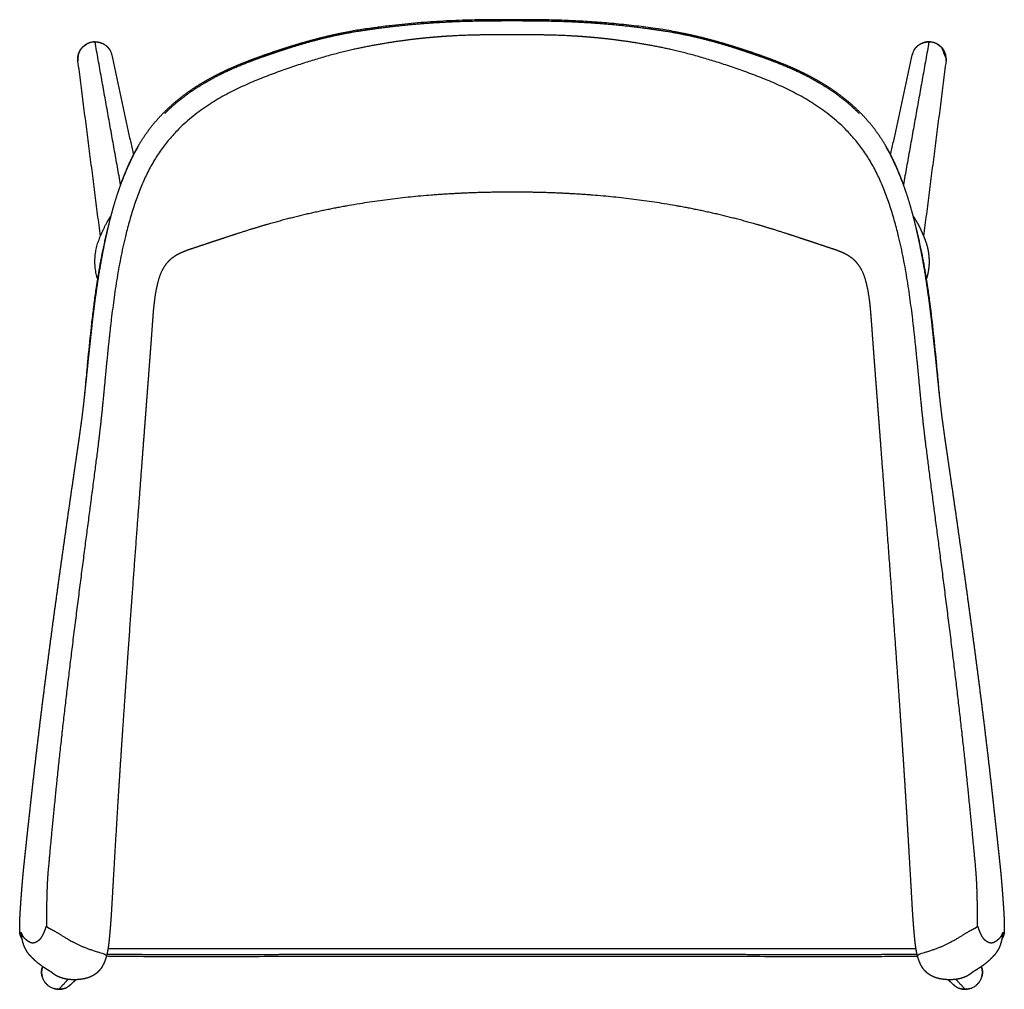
# Model space of a CAD drawing. Header units: millimetres. Extents: x -724 to 778, y 780 to 2678.
# Tile 4 of 8: x 204 to 778, y 800 to 1364. Entities that reach past the tile are written whole.
import ezdxf

# ---------------------------------------------------------------- set-up
doc = ezdxf.new("R2010")
doc.units = ezdxf.units.MM
doc.header["$MEASUREMENT"] = 0
doc.layers.add('2DVýkres$viditelné$tečné', color=7, linetype='Continuous', true_color=0x000000)
doc.layers.add('2DVýkres$viditelné$čáry', color=7, linetype='Continuous', true_color=0x000000)

msp = doc.modelspace()

# ---------------------------------------------------------------- linework, layer by layer
at = {"layer": '2DVýkres$viditelné$tečné'}
for points, knots in [([(411.66, 1359.85), (410.02, 1359.63), (405.68, 1359.03), (401.34, 1358.36), (398.64, 1357.91)], [79.511641, 79.511641, 79.511641, 79.511641, 84.461513, 92.646858, 92.646858, 92.646858, 92.646858]), ([(491.08, 1364.42), (485.18, 1364.42), (476.78, 1364.4), (463.43, 1364.13), (451.06, 1363.64), (436.27, 1362.61), (423.55, 1361.33), (415.76, 1360.39), (412.89, 1360.01)], [0.000581, 0.000581, 0.000581, 0.000581, 17.674617, 25.208061, 39.985197, 54.76233, 69.611895, 78.274172, 78.274172, 78.274172, 78.274172]), ([(583.51, 1357.91), (582.03, 1358.16), (578.6, 1358.71), (571.47, 1359.75), (561.89, 1360.96), (550.56, 1362.16), (539.23, 1363.1), (528.14, 1363.76), (516.8, 1364.18), (504.45, 1364.4), (495.79, 1364.42), (491.08, 1364.42)], [0, 0, 0, 0, 4.514357, 10.43848, 21.591941, 33.48926, 44.612482, 55.713769, 66.813021, 78.63375, 92.782083, 92.782083, 92.782083, 92.782083]), ([(273.53, 1291.08), (271.97, 1288.42), (268.25, 1281.34), (265.06, 1273.6), (263.26, 1268.62), (263.12, 1268.24)], [238.324269, 238.324269, 238.324269, 238.324269, 247.571212, 262.366552, 263.589533, 263.589533, 263.589533, 263.589533]), ([(719.03, 1268.24), (718.89, 1268.62), (717.1, 1273.6), (713.91, 1281.34), (710.18, 1288.42), (708.63, 1291.08)], [-263.589533, -263.589533, -263.589533, -263.589533, -262.366552, -247.571212, -238.324269, -238.324269, -238.324269, -238.324269])]:
    msp.add_open_spline(points, degree=3, knots=knots, dxfattribs=at)
for points, weights, degree, knots in [([(762.28, 836.49), (762.28, 837.92), (762.28, 839.35), (762.27, 840.78), (762.25, 842.62), (762.23, 844.47), (762.2, 846.32), (762.13, 850.09), (762.04, 853.87), (761.92, 857.64), (761.72, 863.79), (761.54, 865.94), (760.99, 872.1), (759.87, 884.43), (757.2, 912.79), (753.88, 942.95), (747.26, 1003.28), (738.05, 1070.81), (733.05, 1109.76), (731.8, 1119.49), (730.81, 1127.44), (729.75, 1137.97), (728.69, 1148.49), (727.56, 1161.6), (725.84, 1177.74), (722.4, 1210.02), (716.61, 1254.45), (698.99, 1283.23), (681.36, 1312.01), (651.88, 1325.14), (626.6, 1334.24), (613.96, 1338.78), (602.37, 1342.33), (592.38, 1344.91), (582.4, 1347.49), (574.03, 1349.12), (566.23, 1350.42), (535.05, 1355.62), (513.06, 1355.62), (491.08, 1355.62), (469.09, 1355.62), (447.11, 1355.62), (415.92, 1350.42), (408.13, 1349.12), (399.75, 1347.49), (389.77, 1344.91), (379.79, 1342.33), (368.2, 1338.78), (355.55, 1334.24), (330.27, 1325.14), (300.8, 1312.01), (283.17, 1283.23), (265.54, 1254.45), (259.76, 1210.02), (256.32, 1177.74), (254.6, 1161.6), (253.46, 1148.49), (252.4, 1137.97), (251.34, 1127.44), (250.36, 1119.49), (249.11, 1109.76), (244.1, 1070.81), (234.9, 1003.28), (228.27, 942.95), (224.96, 912.79), (222.29, 884.43), (221.17, 872.1), (220.61, 865.94), (220.44, 863.79), (220.24, 857.64), (220.12, 853.87), (220.02, 850.09), (219.96, 846.32), (219.93, 844.47), (219.9, 842.62), (219.89, 840.78), (219.88, 839.35), (219.87, 837.92), (219.87, 836.49)], [1, 0.999997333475, 0.999997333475, 1, 0.999992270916, 0.999992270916, 1, 0.999981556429, 0.999981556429, 1, 1, 1, 1, 1, 1, 1, 1, 1, 1, 1, 1, 1, 1, 1, 1, 1, 1, 1, 1, 1, 1, 1, 1, 1, 1, 1, 1, 1, 1, 1, 1, 1, 1, 1, 1, 1, 1, 1, 1, 1, 1, 1, 1, 1, 1, 1, 1, 1, 1, 1, 1, 1, 1, 1, 1, 1, 1, 1, 1, 1, 0.999981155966, 0.999981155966, 1, 0.999992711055, 0.999992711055, 1, 0.999997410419, 0.999997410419, 1], 3, [0, 0, 0, 0, 4.283232, 4.283232, 4.283232, 9.826054, 9.826054, 9.826054, 21.154617, 21.154617, 21.154617, 56.57264, 56.57264, 56.57264, 127.408686, 127.408686, 127.408686, 269.080778, 269.080778, 269.080778, 304.498801, 304.498801, 304.498801, 339.916824, 339.916824, 339.916824, 410.752869, 410.752869, 410.752869, 481.588915, 481.588915, 481.588915, 517.006938, 517.006938, 517.006938, 552.424961, 552.424961, 552.424961, 694.097053, 694.097053, 694.097053, 835.769145, 835.769145, 835.769145, 871.187168, 871.187168, 871.187168, 906.605191, 906.605191, 906.605191, 977.441237, 977.441237, 977.441237, 1048.277283, 1048.277283, 1048.277283, 1083.695305, 1083.695305, 1083.695305, 1119.113328, 1119.113328, 1119.113328, 1260.78542, 1260.78542, 1260.78542, 1331.621466, 1331.621466, 1331.621466, 1367.039489, 1367.039489, 1367.039489, 1378.367356, 1378.367356, 1378.367356, 1383.909695, 1383.909695, 1383.909695, 1388.194091, 1388.194091, 1388.194091, 1388.194091]), ([(248.21, 1351.5), (238.2, 1351.42), (238.2, 1341.66), (238.2, 1341.05), (238.28, 1340.45)], [1, 0.707106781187, 1, 0.997965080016, 1], 2, [0, 0, 0, 13.373857, 13.373857, 14.587663, 14.587663, 14.587663]), ([(743.87, 1340.45), (743.95, 1341.05), (743.95, 1341.66), (743.95, 1351.42), (733.94, 1351.5)], [1, 0.997965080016, 1, 0.707106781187, 1], 2, [0, 0, 0, 1.213806, 1.213806, 14.587663, 14.587663, 14.587663]), ([(205.2, 832.59), (205.2, 831.98), (205.26, 831.53), (205.34, 831.15), (205.37, 831.03), (205.4, 830.91), (205.44, 830.79)], [1, 1, 1, 1, 0.99948628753, 0.99948628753, 1], 3, [0, 0, 0, 0, 3.720795, 3.720795, 3.720795, 4.095762, 4.095762, 4.095762, 4.095762]), ([(205.31, 832.6), (205.39, 832.22), (205.51, 831.84), (205.66, 831.48), (205.88, 830.98), (206.16, 830.53), (206.5, 830.14), (207.17, 829.36), (207.98, 828.7), (208.69, 828.19), (210.1, 827.16), (211.14, 826.72), (212.38, 826.87), (213.62, 827.01), (215.06, 827.76), (216.3, 829.06), (216.9, 829.69), (217.5, 830.62), (218.09, 831.86), (218.69, 833.11), (219.29, 834.7), (219.87, 836.49)], [1, 0.996579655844, 0.996579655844, 1, 1.00201000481, 1.00184061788, 0.999491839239, 0.994794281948, 0.994794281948, 0.994794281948, 0.994794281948, 0.994794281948, 0.994794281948, 0.994794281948, 0.994794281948, 1.0064727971, 1.01231205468, 1.01344267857, 1.00986466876, 1.00628665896, 0.998000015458, 0.994794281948], 3, [0, 0, 0, 0, 1.172082, 1.172082, 1.172082, 2.664904, 2.664904, 2.664904, 5.650547, 5.650547, 5.650547, 11.621833, 11.621833, 11.621833, 17.59312, 17.59312, 17.59312, 20.578763, 20.578763, 20.578763, 23.564406, 23.564406, 23.564406, 23.564406]), ([(219.87, 836.49), (220.16, 836.17), (220.47, 835.92), (220.91, 835.64), (221.34, 835.37), (221.91, 835.06), (222.63, 834.71), (224.08, 834.01), (226.32, 832.63), (229.69, 830.58), (233.07, 828.53), (237.58, 825.81), (243.7, 823.54), (246.76, 822.41), (250.22, 821.39), (252.03, 820.81), (253.84, 820.23), (253.99, 820.08), (254.13, 819.97), (254.68, 819.5), (254.94, 819.43), (254.97, 819.48)], [1, 1.00060377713, 1.00917488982, 1.01308434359, 1.01699379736, 1.01624159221, 1.01082772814, 1, 1, 1, 1, 1, 1, 1, 1, 1, 1, 1, 1, 1, 1, 1.02266578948], 3, [0, 0, 0, 0, 18.32256, 18.32256, 18.32256, 36.64512, 36.64512, 36.64512, 73.29024, 73.29024, 73.29024, 109.935361, 109.935361, 109.935361, 128.257921, 128.257921, 128.257921, 146.580481, 146.580481, 146.580481, 219.870721, 219.870721, 219.870721, 219.870721]), ([(727.19, 819.48), (727.21, 819.43), (727.48, 819.5), (728.02, 819.97), (728.16, 820.08), (728.32, 820.23), (730.12, 820.81), (731.93, 821.39), (735.39, 822.41), (738.45, 823.54), (744.57, 825.81), (749.09, 828.53), (752.46, 830.58), (755.84, 832.63), (758.07, 834.01), (759.53, 834.72), (760.24, 835.07), (760.81, 835.38), (761.25, 835.65), (761.69, 835.93), (761.99, 836.17), (762.28, 836.49)], [1.02259923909, 1, 1, 1, 1, 1, 1, 1, 1, 1, 1, 1, 1, 1, 1, 1.01084114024, 1.01626171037, 1.01701569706, 1.01310310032, 1.00919050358, 1.00061132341, 1], 3, [-219.849884, -219.849884, -219.849884, -219.849884, -146.56659, -146.56659, -146.56659, -128.245766, -128.245766, -128.245766, -109.924942, -109.924942, -109.924942, -73.283295, -73.283295, -73.283295, -36.641647, -36.641647, -36.641647, -18.320824, -18.320824, -18.320824, 0, 0, 0, 0]), ([(762.28, 836.49), (762.86, 834.69), (763.47, 833.11), (764.06, 831.86), (764.65, 830.61), (765.25, 829.68), (765.86, 829.05), (767.09, 827.76), (768.54, 827.01), (769.77, 826.87), (771.01, 826.72), (772.05, 827.16), (773.47, 828.19), (774.18, 828.7), (774.98, 829.36), (775.66, 830.14), (775.99, 830.53), (776.27, 830.98), (776.49, 831.49), (776.65, 831.85), (776.77, 832.22), (776.85, 832.6)], [1, 1.00322949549, 1.01158194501, 1.01518849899, 1.01879505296, 1.01765571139, 1.01177047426, 1, 1, 1, 1, 1, 1, 1, 1, 1.00469029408, 1.00703544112, 1.00720266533, 1.00519196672, 1.00175587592, 1.00175587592, 1.00519196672], 3, [0, 0, 0, 0, 2.985643, 2.985643, 2.985643, 5.971286, 5.971286, 5.971286, 11.942573, 11.942573, 11.942573, 17.913859, 17.913859, 17.913859, 20.899502, 20.899502, 20.899502, 22.392324, 22.392324, 22.392324, 23.559674, 23.559674, 23.559674, 23.559674]), ([(776.72, 830.79), (776.75, 830.91), (776.79, 831.03), (776.81, 831.15), (776.9, 831.53), (776.95, 831.98), (776.96, 832.59)], [1, 0.999488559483, 0.999488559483, 1, 1, 1, 1], 3, [0, 0, 0, 0, 0.37413, 0.37413, 0.37413, 4.094925, 4.094925, 4.094925, 4.094925]), ([(217.64, 812.99), (217.1, 811.41), (217.1, 809.73), (217.1, 799.72), (227.11, 799.72)], [1, 0.986287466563, 1, 0.707460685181, 1], 2, [0, 0, 0, 3.316853, 3.316853, 19.044623, 19.044623, 19.044623]), ([(755.05, 799.72), (765.05, 799.72), (765.06, 809.73), (765.06, 811.41), (764.51, 812.99)], [1, 0.707460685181, 1, 0.986287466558, 1], 2, [0, 0, 0, 15.72777, 15.72777, 19.044623, 19.044623, 19.044623])]:
    msp.add_rational_spline(points, weights, degree=degree, knots=knots, dxfattribs=at)
for points, weights in [([(248.21, 1351.5), (248.2, 1351.54), (248.2, 1351.54)], [1, 0.955993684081, 0.925365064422]), ([(248.21, 1351.5), (256.34, 1351.57), (258, 1343.83)], [1, 0.748333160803, 0.929152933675]), ([(733.94, 1351.5), (725.82, 1351.57), (724.15, 1343.83)], [1, 0.748333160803, 0.929152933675]), ([(733.96, 1351.54), (733.95, 1351.54), (733.94, 1351.5)], [0.925365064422, 0.955993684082, 1]), ([(227.11, 799.72), (230.97, 799.71), (233.83, 802.3)], [1, 0.933117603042, 1]), ([(748.33, 802.3), (751.19, 799.71), (755.05, 799.72)], [1, 0.933117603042, 1])]:
    msp.add_rational_spline(points, weights, degree=2, dxfattribs=at)
for points in [[(263.12, 1268.24), (255.67, 1309.87), (248.21, 1351.5)], [(733.94, 1351.5), (726.49, 1309.87), (719.03, 1268.24)], [(227.11, 799.72), (229.84, 802.61), (232.57, 805.5)], [(749.58, 805.5), (752.31, 802.61), (755.05, 799.72)]]:
    msp.add_open_spline(points, degree=2, dxfattribs=at)
at = {"layer": '2DVýkres$viditelné$čáry'}
for points, weights, degree, knots in [([(288.96, 1309.88), (290.68, 1311.62), (294.37, 1315.08), (300.37, 1319.95), (306.94, 1324.55), (313.98, 1328.82), (321.58, 1332.83), (329.89, 1336.66), (339.21, 1340.43), (345.82, 1342.81), (349.35, 1344.03), (353, 1345.3), (356.67, 1346.52), (360.36, 1347.7), (368.1, 1350.16), (376.23, 1352.49), (384.16, 1354.36), (388.98, 1355.49), (393.71, 1356.45), (402.92, 1358.04), (407.1, 1358.65), (411.46, 1359.24), (423.77, 1360.89), (435.86, 1362.1), (454.67, 1363.23), (460.93, 1363.48), (475.38, 1363.83), (483.05, 1363.86), (491.08, 1363.86), (499.1, 1363.86), (506.78, 1363.83), (521.22, 1363.48), (527.49, 1363.23), (546.3, 1362.1), (558.38, 1360.89), (570.69, 1359.24), (575.06, 1358.65), (579.23, 1358.04), (588.44, 1356.45), (593.18, 1355.49), (597.99, 1354.36), (605.92, 1352.49), (614.05, 1350.16), (621.8, 1347.7), (625.48, 1346.52), (629.15, 1345.3), (632.81, 1344.03), (636.34, 1342.81), (642.95, 1340.43), (652.27, 1336.66), (660.57, 1332.83), (668.17, 1328.82), (675.21, 1324.55), (681.78, 1319.95), (687.78, 1315.08), (691.47, 1311.62), (693.2, 1309.88)], [1, 1, 1, 1, 1, 1, 1, 1, 1, 1, 1, 0.999945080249, 0.999945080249, 1, 1, 1, 1, 1, 1, 1, 1, 1, 1, 1, 1, 1, 1, 1, 1, 1, 1, 1, 1, 1, 1, 1, 1, 1, 1, 1, 1, 1, 1, 1, 0.999945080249, 0.999945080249, 1, 1, 1, 1, 1, 1, 1, 1, 1, 1, 1], 3, [0, 0, 0, 0, 7.347069, 15.182457, 23.154219, 31.38943, 39.87125, 48.941428, 58.817151, 70.018138, 70.018138, 70.018138, 81.624646, 81.624646, 81.624646, 106.358044, 106.358044, 106.358044, 121.025784, 121.025784, 134.104542, 134.104542, 134.104542, 171.145683, 171.145683, 190.152849, 190.152849, 213.934008, 213.934008, 213.934008, 237.715166, 237.715166, 256.722333, 256.722333, 293.763473, 293.763473, 293.763473, 306.842232, 306.842232, 321.509972, 321.509972, 321.509972, 346.24337, 346.24337, 346.24337, 357.849878, 357.849878, 357.849878, 369.050865, 378.926588, 387.996766, 396.478585, 404.713797, 412.685559, 420.520947, 427.868016, 427.868016, 427.868016, 427.868016]), ([(204.4, 833.27), (204.3, 835.27), (204.34, 837.44), (204.42, 839.68), (204.47, 840.8), (204.52, 841.92), (204.58, 843.04), (204.64, 844.18), (204.71, 845.32), (204.78, 846.46), (204.92, 848.63), (205.07, 850.8), (205.23, 852.97), (205.31, 854.12), (205.4, 855.27), (205.49, 856.42), (205.58, 857.71), (205.68, 859.01), (205.79, 860.3), (205.98, 862.72), (206.19, 865.15), (206.43, 867.62), (206.54, 868.81), (206.66, 870), (206.79, 871.19), (206.89, 872.16), (207, 873.13), (207.1, 874.1), (207.32, 876.12), (207.54, 878.13), (207.75, 880.14), (208.01, 882.53), (208.26, 884.91), (208.51, 887.3), (208.77, 889.64), (209.02, 891.98), (209.27, 894.32), (210.31, 903.87), (211.37, 913.42), (212.46, 922.98), (213.55, 932.54), (214.68, 942.09), (215.84, 951.64), (218.17, 970.85), (220.67, 990.06), (223.25, 1009.28), (225.84, 1028.49), (228.52, 1047.7), (231.26, 1066.91), (232.62, 1076.47), (234, 1086.03), (235.39, 1095.59), (236.08, 1100.37), (236.78, 1105.15), (237.48, 1109.93), (238.1, 1114.14), (238.72, 1118.35), (239.32, 1122.57), (240.12, 1128.24), (240.88, 1133.91), (241.54, 1139.61), (242.11, 1144.45), (242.62, 1149.31), (243.12, 1154.17), (243.62, 1158.99), (244.11, 1163.81), (244.61, 1168.62), (245.12, 1173.44), (245.64, 1178.26), (246.18, 1183.07), (247.6, 1195.59), (249.18, 1208.1), (251.3, 1220.53), (252.5, 1227.61), (253.87, 1234.67), (255.49, 1241.67), (256.58, 1246.43), (257.79, 1251.16), (259.14, 1255.85), (260.46, 1260.4), (261.91, 1264.91), (263.53, 1269.37), (265.21, 1273.97), (267.08, 1278.5), (269.21, 1282.93), (271.34, 1287.36), (273.73, 1291.68), (276.45, 1295.79), (279.18, 1299.9), (282.23, 1303.81), (285.57, 1307.47), (288.9, 1311.12), (292.52, 1314.53), (296.36, 1317.67), (300.19, 1320.8), (304.25, 1323.68), (308.45, 1326.3), (312.65, 1328.93), (317.01, 1331.31), (321.46, 1333.49), (324.41, 1334.94), (327.4, 1336.3), (330.42, 1337.58), (335.06, 1339.55), (339.77, 1341.35), (344.51, 1343.06), (349.18, 1344.73), (353.87, 1346.32), (358.6, 1347.83), (362.31, 1349.02), (366.03, 1350.16), (369.77, 1351.24), (374.52, 1352.6), (379.3, 1353.87), (384.11, 1354.99), (386.52, 1355.55), (388.93, 1356.07), (391.35, 1356.56), (393.52, 1356.99), (395.7, 1357.4), (397.88, 1357.77)], [1, 1, 1, 1, 0.999977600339, 0.999977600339, 1, 0.999992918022, 0.999992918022, 1, 0.999992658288, 0.999992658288, 1, 0.999999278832, 0.999999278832, 1, 0.999998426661, 0.999998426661, 1, 1, 1, 1, 0.999994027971, 0.999994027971, 1, 0.999999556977, 0.999999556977, 1, 0.9999999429, 0.9999999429, 1, 0.999999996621, 0.999999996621, 1, 0.999999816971, 0.999999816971, 1, 1, 1, 1, 0.999995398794, 0.999995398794, 1, 1, 1, 1, 1, 1, 1, 0.999999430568, 0.999999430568, 1, 0.999999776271, 0.999999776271, 1, 1, 1, 1, 1, 1, 1, 1, 1, 1, 1, 1, 1, 1, 1, 1, 1, 1, 1, 1, 1, 1, 1, 1, 1, 1, 1, 1, 1, 1, 1, 1, 1, 1, 1, 1, 1, 1, 1, 1, 1, 1, 1, 1, 1, 1, 1, 1, 1, 1, 1, 1, 1, 1, 1, 1, 1, 1, 1, 1, 1, 0.999923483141, 0.999923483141, 1, 0.999940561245, 0.999940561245, 1], 3, [0.010444, 0.010444, 0.010444, 0.010444, 7.459782, 7.459782, 7.459782, 10.830939, 10.830939, 10.830939, 14.255457, 14.255457, 14.255457, 20.77876, 20.77876, 20.77876, 24.240762, 24.240762, 24.240762, 28.126798, 28.126798, 28.126798, 35.854415, 35.854415, 35.854415, 39.437957, 39.437957, 39.437957, 42.36942, 42.36942, 42.36942, 48.444086, 48.444086, 48.444086, 55.642788, 55.642788, 55.642788, 62.70566, 62.70566, 62.70566, 92.264396, 92.264396, 92.264396, 121.129707, 121.129707, 121.129707, 180.53744, 180.53744, 180.53744, 239.942182, 239.942182, 239.942182, 268.914645, 268.914645, 268.914645, 283.402346, 283.402346, 283.402346, 296.438204, 296.438204, 296.438204, 313.947745, 313.947745, 313.947745, 328.859498, 328.859498, 328.859498, 343.638386, 343.638386, 343.638386, 358.420945, 358.420945, 358.420945, 396.863026, 396.863026, 396.863026, 418.751868, 418.751868, 418.751868, 433.608954, 433.608954, 433.608954, 448.010183, 448.010183, 448.010183, 462.888883, 462.888883, 462.888883, 477.804145, 477.804145, 477.804145, 492.737467, 492.737467, 492.737467, 507.661941, 507.661941, 507.661941, 522.569728, 522.569728, 522.569728, 537.453318, 537.453318, 537.453318, 547.313249, 547.313249, 547.313249, 562.42819, 562.42819, 562.42819, 577.306088, 577.306088, 577.306088, 588.99305, 588.99305, 588.99305, 603.812984, 603.812984, 603.812984, 611.225796, 611.225796, 611.225796, 617.865146, 617.865146, 617.865146, 617.865146]), ([(585.04, 1357.64), (586.76, 1357.34), (588.48, 1357.02), (590.2, 1356.68), (590.4, 1356.64), (590.6, 1356.6), (590.8, 1356.56), (593.22, 1356.07), (595.64, 1355.55), (598.05, 1354.99), (602.86, 1353.87), (607.63, 1352.6), (612.38, 1351.24), (616.12, 1350.16), (619.85, 1349.02), (623.56, 1347.83), (628.28, 1346.32), (632.98, 1344.73), (637.65, 1343.06), (642.39, 1341.35), (647.09, 1339.55), (651.73, 1337.58), (654.75, 1336.3), (657.75, 1334.94), (660.7, 1333.49), (665.15, 1331.31), (669.5, 1328.93), (673.7, 1326.3), (677.91, 1323.68), (681.96, 1320.8), (685.8, 1317.67), (689.64, 1314.53), (693.25, 1311.12), (696.59, 1307.47), (699.92, 1303.81), (702.98, 1299.9), (705.7, 1295.79), (708.43, 1291.68), (710.82, 1287.36), (712.95, 1282.93), (715.08, 1278.5), (716.95, 1273.97), (718.62, 1269.37), (720.25, 1264.91), (721.7, 1260.4), (723.01, 1255.85), (724.36, 1251.16), (725.57, 1246.43), (726.67, 1241.67), (728.28, 1234.67), (729.65, 1227.61), (730.86, 1220.53), (732.97, 1208.1), (734.56, 1195.59), (735.97, 1183.07), (736.52, 1178.26), (737.04, 1173.44), (737.54, 1168.62), (738.05, 1163.81), (738.54, 1158.99), (739.03, 1154.17), (739.54, 1149.31), (740.04, 1144.45), (740.61, 1139.61), (741.28, 1133.91), (742.03, 1128.24), (742.83, 1122.57), (743.43, 1118.35), (744.05, 1114.14), (744.67, 1109.93), (745.38, 1105.15), (746.07, 1100.37), (746.77, 1095.59), (748.16, 1086.03), (749.53, 1076.47), (750.9, 1066.91), (753.64, 1047.7), (756.32, 1028.49), (758.9, 1009.28), (761.49, 990.06), (763.98, 970.85), (766.32, 951.64), (767.48, 942.09), (768.61, 932.54), (769.7, 922.98), (770.79, 913.42), (771.84, 903.87), (772.88, 894.32), (773.14, 891.98), (773.39, 889.64), (773.64, 887.3), (773.9, 884.91), (774.15, 882.53), (774.4, 880.14), (774.62, 878.13), (774.84, 876.12), (775.05, 874.1), (775.16, 873.13), (775.26, 872.16), (775.37, 871.19), (775.49, 870), (775.61, 868.81), (775.73, 867.62), (775.97, 865.15), (776.17, 862.72), (776.37, 860.3), (776.47, 859.01), (776.57, 857.71), (776.67, 856.42), (776.76, 855.27), (776.84, 854.12), (776.93, 852.97), (777.08, 850.8), (777.23, 848.63), (777.37, 846.46), (777.45, 845.32), (777.51, 844.18), (777.58, 843.04), (777.64, 841.92), (777.69, 840.8), (777.73, 839.68), (777.82, 837.44), (777.85, 835.27), (777.76, 833.27)], [1, 0.999962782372, 0.999962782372, 1, 1, 1, 1, 0.999923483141, 0.999923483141, 1, 1, 1, 1, 1, 1, 1, 1, 1, 1, 1, 1, 1, 1, 1, 1, 1, 1, 1, 1, 1, 1, 1, 1, 1, 1, 1, 1, 1, 1, 1, 1, 1, 1, 1, 1, 1, 1, 1, 1, 1, 1, 1, 1, 1, 1, 1, 1, 1, 1, 1, 1, 1, 1, 1, 1, 1, 1, 1, 1, 1, 0.999999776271, 0.999999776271, 1, 0.999999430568, 0.999999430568, 1, 1, 1, 1, 1, 1, 1, 0.999995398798, 0.999995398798, 1, 1, 1, 1, 0.999999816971, 0.999999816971, 1, 0.999999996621, 0.999999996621, 1, 0.999999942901, 0.999999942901, 1, 0.999999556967, 0.999999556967, 1, 0.999994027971, 0.999994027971, 1, 1, 1, 1, 0.999998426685, 0.999998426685, 1, 0.999999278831, 0.999999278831, 1, 0.999992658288, 0.999992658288, 1, 0.999992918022, 0.999992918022, 1, 0.999977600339, 0.999977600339, 1, 1, 1, 1], 3, [0, 0, 0, 0, 5.249736, 5.249736, 5.249736, 5.867446, 5.867446, 5.867446, 13.280258, 13.280258, 13.280258, 28.100191, 28.100191, 28.100191, 39.787154, 39.787154, 39.787154, 54.665052, 54.665052, 54.665052, 69.779992, 69.779992, 69.779992, 79.639924, 79.639924, 79.639924, 94.523513, 94.523513, 94.523513, 109.4313, 109.4313, 109.4313, 124.355775, 124.355775, 124.355775, 139.289096, 139.289096, 139.289096, 154.204358, 154.204358, 154.204358, 169.083058, 169.083058, 169.083058, 183.484288, 183.484288, 183.484288, 198.341374, 198.341374, 198.341374, 220.230216, 220.230216, 220.230216, 258.672297, 258.672297, 258.672297, 273.454856, 273.454856, 273.454856, 288.233743, 288.233743, 288.233743, 303.145496, 303.145496, 303.145496, 320.655037, 320.655037, 320.655037, 333.690895, 333.690895, 333.690895, 348.178597, 348.178597, 348.178597, 377.15106, 377.15106, 377.15106, 436.555801, 436.555801, 436.555801, 495.963534, 495.963534, 495.963534, 524.828846, 524.828846, 524.828846, 554.387582, 554.387582, 554.387582, 561.450453, 561.450453, 561.450453, 568.649155, 568.649155, 568.649155, 574.723822, 574.723822, 574.723822, 577.655284, 577.655284, 577.655284, 581.238827, 581.238827, 581.238827, 588.966443, 588.966443, 588.966443, 592.852479, 592.852479, 592.852479, 596.314482, 596.314482, 596.314482, 602.837785, 602.837785, 602.837785, 606.262302, 606.262302, 606.262302, 609.63346, 609.63346, 609.63346, 617.088194, 617.088194, 617.088194, 617.088194]), ([(248.2, 1351.54), (250.82, 1351.58), (253.42, 1350.53), (255.27, 1348.74), (255.95, 1348.08), (256.52, 1347.34), (256.98, 1346.52)], [1, 1, 1, 1, 0.9930143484, 0.9930143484, 1], 3, [0.001917, 0.001917, 0.001917, 0.001917, 8.049972, 8.049972, 8.049972, 10.861697, 10.861697, 10.861697, 10.861697]), ([(725.17, 1346.52), (725.63, 1347.34), (726.21, 1348.08), (726.88, 1348.74), (728.74, 1350.53), (731.34, 1351.58), (733.95, 1351.54)], [1, 0.9930143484, 0.9930143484, 1, 1, 1, 1], 3, [0, 0, 0, 0, 2.811725, 2.811725, 2.811725, 10.85978, 10.85978, 10.85978, 10.85978]), ([(727.19, 819.48), (727.02, 820.11), (726.88, 820.72), (726.6, 822.07), (726.47, 822.8), (726.37, 823.49), (726.26, 824.2), (726.16, 824.91), (726.06, 825.61), (725.97, 826.37), (725.88, 827.13), (725.8, 827.88), (725.65, 829.24), (725.52, 830.65), (725.29, 833.23), (725.2, 834.34), (725.1, 835.54), (724.96, 837.26), (724.82, 839.02), (724.55, 842.72), (724.43, 844.63), (724.32, 846.55), (724.3, 846.87), (724.28, 847.19), (724.26, 847.51), (724.18, 848.9), (723.84, 854.76), (723.36, 863.19), (722.66, 875.44), (721.55, 894.29), (720.55, 910.58), (719.84, 921.65), (719.21, 931.57), (718.56, 941.48), (717.89, 951.38), (717.49, 957.25), (716.66, 969.42), (714.83, 995.61), (712.27, 1031.33), (708.75, 1079.08), (706.21, 1112.82), (704.81, 1131.16), (704.29, 1138.08), (703.79, 1144.58), (703.04, 1154.46), (702.78, 1157.89), (702.27, 1164.56), (701.99, 1168.25), (701.71, 1172.05), (701.35, 1176.79), (701.01, 1181.53), (700.67, 1186.27), (700.63, 1186.75), (700.6, 1187.18), (700.55, 1187.89), (700.53, 1188.24), (700.5, 1188.59), (700.45, 1189.29), (700.35, 1190.61), (700.17, 1192.97), (699.86, 1196.52), (699.54, 1199.44), (699.29, 1201.32), (698.56, 1206.82), (697.28, 1213.75), (694.75, 1218.66), (694.38, 1219.39), (693.53, 1220.83), (692.02, 1222.82), (690.26, 1224.61), (688.32, 1226.16), (686.17, 1227.52), (683.77, 1228.72), (681.53, 1229.63), (679.36, 1230.41), (678.1, 1230.83), (677.37, 1231.07), (673.12, 1232.49), (668.73, 1233.95), (664.2, 1235.46), (661.21, 1236.45), (658.3, 1237.42), (653.1, 1239.12), (650.45, 1239.98), (642.72, 1242.43), (637.78, 1243.94), (632.92, 1245.34), (609.53, 1252.07), (585.89, 1256.81), (538.25, 1262.75), (514.74, 1263.99), (491.08, 1263.99), (467.41, 1263.99), (443.91, 1262.75), (396.27, 1256.81), (372.62, 1252.07), (349.23, 1245.34), (344.38, 1243.94), (339.43, 1242.43), (331.7, 1239.98), (329.06, 1239.12), (323.85, 1237.42), (320.94, 1236.45), (317.96, 1235.46), (313.42, 1233.95), (309.03, 1232.49), (304.78, 1231.07), (304.05, 1230.83), (302.8, 1230.41), (300.63, 1229.63), (298.39, 1228.72), (295.98, 1227.52), (293.84, 1226.16), (291.89, 1224.61), (290.13, 1222.82), (288.62, 1220.83), (287.78, 1219.39), (287.41, 1218.66), (284.88, 1213.75), (283.59, 1206.82), (282.86, 1201.32), (282.81, 1200.89), (282.69, 1199.97), (282.47, 1198.09), (282.21, 1195.6), (281.92, 1192.27), (281.75, 1189.91), (281.65, 1188.59), (281.63, 1188.24), (281.6, 1187.89), (281.55, 1187.18), (281.52, 1186.75), (281.49, 1186.27), (281.15, 1181.53), (280.8, 1176.79), (280.45, 1172.05), (280.16, 1168.25), (279.88, 1164.56), (279.38, 1157.89), (279.12, 1154.46), (278.36, 1144.58), (277.87, 1138.08), (277.34, 1131.16), (276.61, 1121.48), (275.22, 1103.14), (272.69, 1069.39), (269.88, 1031.33), (266.9, 989.75), (265.09, 963.56), (264.27, 951.38), (263.6, 941.48), (262.95, 931.57), (262.31, 921.65), (262.14, 918.94), (261.79, 913.47), (261.1, 902.39), (260.28, 888.82), (259.5, 875.44), (258.79, 863.19), (258.31, 854.76), (257.98, 848.9), (257.89, 847.51), (257.88, 847.19), (257.86, 846.87), (257.84, 846.55), (257.72, 844.63), (257.6, 842.72), (257.34, 839.02), (257.2, 837.26), (257.06, 835.54), (256.96, 834.34), (256.87, 833.23), (256.64, 830.65), (256.5, 829.24), (256.36, 827.88), (256.28, 827.16), (256.2, 826.43), (256.1, 825.71), (256.01, 824.97), (255.9, 824.23), (255.79, 823.49), (255.68, 822.81), (255.56, 822.07), (255.28, 820.73), (255.14, 820.12), (254.97, 819.48)], [1, 1, 1, 1, 1, 1, 0.999951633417, 0.999951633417, 1, 0.999954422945, 0.999954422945, 1, 1, 1, 1, 1, 1, 1, 1, 1, 1, 1, 1, 1, 1, 1, 1, 1, 1, 1, 1, 1, 0.999999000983, 0.999999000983, 1, 1, 1, 1, 1, 1, 1, 1, 1, 1, 1, 1, 1, 1, 1, 0.99999858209, 0.99999858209, 1, 1, 1, 1, 1, 1, 1, 1, 1, 1, 1, 1, 1, 1, 1, 1, 1, 1, 1, 1, 1, 1, 1, 1, 1, 1, 1, 1, 1, 1, 1, 1, 1, 1, 1, 1, 1, 1, 1, 1, 1, 1, 1, 1, 1, 1, 1, 1, 1, 1, 1, 1, 1, 1, 1, 1, 1, 1, 1, 1, 1, 1, 1, 1, 1, 1, 1, 1, 1, 1, 1, 1, 1, 1, 1, 1, 1, 1, 1, 1, 1, 1, 0.999998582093, 0.999998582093, 1, 1, 1, 1, 1, 1, 1, 1, 1, 1, 1, 1, 1, 1, 1, 0.999999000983, 0.999999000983, 1, 1, 1, 1, 1, 1, 1, 1, 1, 1, 1, 1, 1, 1, 1, 1, 1, 1, 1, 1, 1, 1, 1, 0.999959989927, 0.999959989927, 1, 0.999946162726, 0.999946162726, 1, 1, 1, 1, 1, 1], 3, [0.000256, 0.000256, 0.000256, 0.000256, 2.02371, 2.02371, 4.12308, 4.12308, 4.12308, 6.266719, 6.266719, 6.266719, 8.550799, 8.550799, 8.550799, 12.646723, 12.646723, 16.256784, 16.256784, 16.256784, 21.599292, 21.599292, 27.305085, 27.305085, 27.305085, 28.27655, 28.27655, 28.27655, 32.430974, 45.907849, 53.610783, 69.242381, 102.549439, 102.549439, 102.549439, 132.342831, 132.342831, 132.342831, 149.968602, 168.963929, 211.079453, 257.407216, 312.597032, 312.597032, 312.597032, 330.071145, 330.071145, 340.953089, 340.953089, 353.611229, 353.611229, 353.611229, 367.866561, 367.866561, 367.866561, 369.048674, 369.048674, 370.192069, 370.192069, 370.192069, 372.291184, 374.165826, 377.28518, 382.986093, 382.986093, 382.986093, 401.135382, 401.135382, 401.135382, 403.577217, 406.137615, 408.624528, 411.098738, 413.584498, 416.221385, 419.159504, 420.832024, 423.137284, 423.137284, 423.137284, 437.022336, 437.022336, 437.022336, 447.261839, 447.261839, 455.811487, 455.811487, 469.827836, 469.827836, 469.827836, 542.64054, 542.64054, 613.493607, 613.493607, 613.493607, 684.346674, 684.346674, 757.159378, 757.159378, 757.159378, 771.175541, 771.175541, 779.725173, 779.725173, 789.964879, 789.964879, 789.964879, 803.84993, 803.84993, 803.84993, 806.15519, 807.82771, 810.765829, 813.402716, 815.888477, 818.362687, 820.8496, 823.409998, 825.851833, 825.851833, 825.851833, 844.001121, 844.001121, 844.001121, 845.31491, 846.774091, 849.70204, 852.821388, 856.795146, 856.795146, 856.795146, 857.938538, 857.938538, 859.120653, 859.120653, 859.120653, 873.375986, 873.375986, 873.375986, 886.033921, 886.033921, 896.915934, 896.915934, 914.390182, 914.390182, 914.390182, 943.519579, 969.580023, 1015.907781, 1058.023286, 1094.644383, 1094.644383, 1094.644383, 1124.437776, 1124.437776, 1124.437776, 1132.597591, 1140.891885, 1157.744835, 1173.376434, 1181.079366, 1194.556248, 1198.710665, 1198.710665, 1198.710665, 1199.68213, 1199.68213, 1199.68213, 1205.38789, 1205.38789, 1210.730431, 1210.730431, 1210.730431, 1214.340767, 1214.340767, 1218.43868, 1218.43868, 1218.43868, 1220.623892, 1220.623892, 1220.623892, 1222.862576, 1222.862576, 1222.862576, 1224.957873, 1224.957873, 1226.981422, 1226.981422, 1226.981422, 1226.981422]), ([(255.32, 1246.56), (255.97, 1247.69), (256.66, 1248.79), (257.14, 1249.56), (257.62, 1250.33)], [1, 0.999886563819, 1, 0.999988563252, 1], 2, [0, 0, 0, 2.596516, 2.596516, 4.415489, 4.415489, 4.415489]), ([(724.53, 1250.33), (724.86, 1249.82), (725.18, 1249.3), (725.5, 1248.79), (725.96, 1248.05), (726.4, 1247.31), (726.84, 1246.56), (726.99, 1246.3), (727.3, 1245.76), (727.87, 1244.73), (728.53, 1243.46), (729.12, 1242.19), (729.58, 1241.14), (729.8, 1240.61), (729.92, 1240.33), (730, 1240.13), (730.12, 1239.85), (730.38, 1239.24), (730.68, 1238.56), (731.14, 1237.49), (731.84, 1235.75), (732.52, 1233.73), (733.07, 1231.64), (733.53, 1229.46), (733.92, 1226.67), (734.05, 1223.22), (733.84, 1219.77), (733.29, 1216.44), (732.7, 1214.3), (732.35, 1213.28)], [1, 0.999992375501, 0.999992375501, 1, 0.99992437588, 0.99992437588, 1, 1, 1, 1, 1, 1, 1, 1, 1, 1, 1, 1, 1, 1, 1, 1, 1, 1, 1, 1, 1, 1, 1, 1], 3, [0, 0, 0, 0, 1.818972, 1.818972, 1.818972, 4.415489, 4.415489, 4.415489, 5.341507, 6.28088, 7.946174, 9.620264, 10.48449, 11.372491, 11.372491, 11.372491, 12.027828, 12.295214, 13.348828, 14.255532, 15.789292, 18.982362, 20.658495, 22.267898, 25.637659, 29.126118, 32.58676, 36.007728, 39.240417, 39.240417, 39.240417, 39.240417]), ([(205.7, 829.25), (205.56, 829.47), (205.42, 829.68), (205.3, 829.9), (205.15, 830.16), (205.02, 830.43), (204.9, 830.7), (204.83, 830.86), (204.77, 831.01), (204.72, 831.17), (204.66, 831.36), (204.6, 831.55), (204.56, 831.75), (204.47, 832.16), (204.41, 832.65), (204.4, 833.25)], [1, 0.999530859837, 0.999530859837, 1, 0.99886457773, 0.99886457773, 1, 0.999500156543, 0.999500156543, 1, 0.99906028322, 0.99906028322, 1, 1, 1, 1], 3, [0, 0, 0, 0, 0.766891, 0.766891, 0.766891, 1.656867, 1.656867, 1.656867, 2.163924, 2.163924, 2.163924, 2.757674, 2.757674, 2.757674, 6.472253, 6.472253, 6.472253, 6.472253]), ([(204.4, 833.25), (204.43, 832.86), (205.07, 832.82), (205.19, 832.81), (205.31, 832.83)], [0.929360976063, 0.748188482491, 1, 0.995953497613, 1], 2, [-4.85029, -4.85029, -4.85029, -3.769911, -3.769911, -3.531607, -3.531607, -3.531607]), ([(777.76, 833.26), (777.75, 832.65), (777.69, 832.16), (777.59, 831.75), (777.55, 831.55), (777.5, 831.36), (777.43, 831.17), (777.38, 831.01), (777.32, 830.86), (777.25, 830.7), (777.14, 830.43), (777.01, 830.16), (776.86, 829.9), (776.73, 829.68), (776.6, 829.47), (776.45, 829.25)], [1, 1, 1, 1, 0.99906028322, 0.99906028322, 1, 0.999500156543, 0.999500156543, 1, 0.99886457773, 0.99886457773, 1, 0.99953153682, 0.99953153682, 1], 3, [0.056789, 0.056789, 0.056789, 0.056789, 3.791048, 3.791048, 3.791048, 4.384798, 4.384798, 4.384798, 4.891855, 4.891855, 4.891855, 5.781831, 5.781831, 5.781831, 6.547902, 6.547902, 6.547902, 6.547902]), ([(776.84, 832.83), (776.96, 832.81), (777.08, 832.82), (777.71, 832.86), (777.75, 833.24)], [1, 0.995953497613, 1, 0.751670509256, 0.924433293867], 2, [0, 0, 0, 0.238304, 0.238304, 1.303744, 1.303744, 1.303744]), ([(223.5, 809.23), (223.38, 809.31), (223.26, 809.38), (223.15, 809.46), (222.77, 809.7), (221.75, 810.33), (220.47, 811.13), (219.48, 811.75), (218.65, 812.31), (218.33, 812.52), (217.7, 812.95), (216.51, 813.79), (215.13, 814.84), (213.56, 816.18), (212.58, 817.12), (212.07, 817.61), (211.84, 817.84), (211.41, 818.26), (210.65, 819.03), (209.81, 819.98), (208.9, 821.2), (208.34, 822.09), (208.08, 822.55), (207.95, 822.76), (207.83, 822.98), (207.71, 823.2), (207.11, 824.32), (206.61, 825.67), (206.16, 827.33), (206.04, 827.75), (205.94, 828.16), (205.85, 828.58), (205.68, 829.31), (205.55, 830.05), (205.44, 830.79)], [1, 0.999985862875, 0.999985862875, 1, 1, 1, 1, 1, 1, 1, 1, 1, 1, 1, 1, 1, 1, 1, 1, 1, 1, 1, 1, 0.999879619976, 0.999879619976, 1, 1, 1, 1, 0.999843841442, 0.999843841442, 1, 0.999518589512, 0.999518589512, 1], 3, [0, 0, 0, 0, 0.418705, 0.418705, 0.418705, 12.822758, 12.822758, 31.224104, 31.224104, 31.224104, 32.392986, 33.49072, 35.597727, 37.586304, 39.685464, 39.685464, 39.685464, 40.674437, 41.483169, 42.93418, 44.469676, 46.066267, 46.066267, 46.066267, 46.814099, 46.814099, 46.814099, 55.514685, 55.514685, 55.514685, 56.804737, 56.804737, 56.804737, 59.0526, 59.0526, 59.0526, 59.0526]), ([(776.72, 830.79), (776.61, 830.06), (776.48, 829.32), (776.31, 828.6), (776.22, 828.16), (776.11, 827.73), (775.99, 827.31), (775.79, 826.56), (775.57, 825.85), (775.05, 824.45), (774.76, 823.8), (774.45, 823.2), (774.33, 822.98), (774.21, 822.76), (774.08, 822.55), (773.96, 822.34), (773.68, 821.89), (773.11, 821.01), (772.34, 819.98), (771.28, 818.78), (770.51, 818.02), (770.08, 817.61), (769.8, 817.34), (769.3, 816.85), (768.3, 815.93), (766.45, 814.35), (764.72, 813.11), (763.5, 812.31), (762.67, 811.75), (761.68, 811.13), (760.41, 810.33), (759.38, 809.7), (759.01, 809.46), (758.89, 809.38), (758.78, 809.31), (758.66, 809.23)], [1, 0.999525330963, 0.999525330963, 1, 0.999831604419, 0.999831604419, 1, 1, 1, 1, 1, 1, 0.999880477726, 0.999880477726, 1, 1, 1, 1, 1, 1, 1, 1, 1, 1, 1, 1, 1, 1, 1, 1, 1, 1, 1, 0.99998426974, 0.99998426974, 1], 3, [0, 0, 0, 0, 2.235241, 2.235241, 2.235241, 3.563205, 3.563205, 3.563205, 7.533408, 7.533408, 12.180222, 12.180222, 12.180222, 12.930808, 12.930808, 12.930808, 13.647927, 14.527521, 16.063074, 17.514009, 19.311719, 19.311719, 19.311719, 20.473412, 21.410881, 23.399457, 27.773079, 27.773079, 27.773079, 46.174425, 46.174425, 58.578478, 58.578478, 58.578478, 58.996922, 58.996922, 58.996922, 58.996922]), ([(254.97, 819.48), (254.93, 819.36), (254.9, 819.23), (254.87, 819.11), (254.78, 818.81), (254.62, 818.24), (254.28, 817.16), (253.67, 815.46), (253.02, 814.08), (252.54, 813.23), (252.06, 812.39), (251.52, 811.6), (250.31, 810.16), (249.67, 809.55), (248.97, 809), (248.29, 808.47), (247.55, 807.99), (246, 807.17), (245.19, 806.82), (242.66, 805.95), (240.86, 805.61), (239.06, 805.43), (238.52, 805.38), (237.48, 805.3), (235.46, 805.25), (233, 805.39), (230.19, 805.88), (228.41, 806.44), (227.58, 806.76), (227.36, 806.85), (226.95, 807.02), (226.14, 807.4), (225.2, 807.91), (224.13, 808.63), (223.48, 809.16), (223.17, 809.44)], [1, 0.999994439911, 0.999994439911, 1, 1, 1, 1, 1, 1, 1, 1, 1, 1, 1, 1, 1, 1, 1, 1, 1, 1, 1, 1, 1, 1, 1, 1, 1, 1, 1, 1, 1, 1, 1, 1, 1], 3, [0, 0, 0, 0, 0.386176, 0.386176, 0.386176, 1.315028, 2.162216, 3.786706, 6.727375, 6.727375, 6.727375, 9.627955, 9.627955, 12.449816, 12.449816, 12.449816, 15.198934, 15.198934, 17.889552, 17.889552, 23.370791, 23.370791, 23.370791, 24.978848, 26.513092, 29.427551, 32.36671, 35.027928, 35.027928, 35.027928, 35.748033, 36.356177, 37.698789, 38.96295, 40.221529, 40.221529, 40.221529, 40.221529]), ([(727.04, 820.06), (726.6, 820.05), (726.16, 820.04), (725.72, 820.03), (723.36, 819.98), (721.01, 819.96), (718.66, 819.94), (715.96, 819.92), (713.27, 819.9), (710.58, 819.9), (707.32, 819.89), (704.06, 819.89), (700.8, 819.89), (696.98, 819.88), (693.16, 819.88), (689.34, 819.89), (685.08, 819.89), (680.81, 819.89), (676.55, 819.89), (666.5, 819.89), (656.46, 819.89), (646.41, 819.89), (622.01, 819.89), (597.61, 819.9), (573.2, 819.9), (545.83, 819.91), (518.45, 819.91), (491.08, 819.91), (463.7, 819.91), (436.33, 819.91), (408.95, 819.9), (396.16, 819.9), (383.37, 819.9), (370.58, 819.9), (358.97, 819.89), (347.35, 819.89), (335.74, 819.89), (325.7, 819.89), (315.65, 819.89), (305.61, 819.89), (297.52, 819.88), (289.44, 819.88), (281.36, 819.89), (275.41, 819.89), (269.45, 819.89), (263.5, 819.94), (261.14, 819.96), (258.79, 819.98), (256.44, 820.03), (256, 820.04), (255.56, 820.05), (255.12, 820.06)], [1, 0.999998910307, 0.999998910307, 1, 1, 1, 1, 0.999997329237, 0.999997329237, 1, 0.999999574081, 0.999999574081, 1, 0.999999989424, 0.999999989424, 1, 1, 1, 1, 1, 1, 1, 1, 1, 1, 0.999999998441, 0.999999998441, 1, 0.999999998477, 0.999999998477, 1, 1, 1, 1, 1, 1, 1, 1, 1, 1, 0.999999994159, 0.999999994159, 1, 1, 1, 1, 1, 1, 1, 0.999998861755, 0.999998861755, 1], 3, [0, 0, 0, 0, 1.320291, 1.320291, 1.320291, 8.383187, 8.383187, 8.383187, 16.457247, 16.457247, 16.457247, 26.24391, 26.24391, 26.24391, 37.696577, 37.696577, 37.696577, 50.492263, 50.492263, 50.492263, 80.625741, 80.625741, 80.625741, 153.835118, 153.835118, 153.835118, 235.962467, 235.962467, 235.962467, 318.089947, 318.089947, 318.089947, 356.459117, 356.459117, 356.459117, 391.299615, 391.299615, 391.299615, 421.432802, 421.432802, 421.432802, 445.680883, 445.680883, 445.680883, 463.542528, 463.542528, 463.542528, 470.60544, 470.60544, 470.60544, 471.925044, 471.925044, 471.925044, 471.925044]), ([(758.99, 809.44), (758.83, 809.3), (758.51, 809.03), (757.85, 808.51), (756.95, 807.91), (755.8, 807.28), (754.98, 806.92), (754.57, 806.76), (754.16, 806.6), (753.32, 806.3), (751.52, 805.8), (749.16, 805.39), (746.16, 805.23), (744.14, 805.33), (743.1, 805.43), (741.29, 805.61), (739.5, 805.95), (736.96, 806.82), (736.16, 807.17), (734.6, 807.99), (733.87, 808.47), (733.18, 809), (732.48, 809.55), (731.84, 810.16), (730.63, 811.6), (730.1, 812.39), (729.62, 813.23), (729.5, 813.43), (729.28, 813.84), (728.84, 814.71), (728.1, 816.44), (727.59, 818.02), (727.29, 819.11), (727.26, 819.23), (727.22, 819.35), (727.19, 819.48)], [1, 1, 1, 1, 1, 1, 1, 1, 1, 1, 1, 1, 1, 1, 1, 1, 1, 1, 1, 1, 1, 1, 1, 1, 1, 1, 1, 1, 1, 1, 1, 1, 1, 0.999994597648, 0.999994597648, 1], 3, [0, 0, 0, 0, 0.619082, 1.259087, 2.522888, 3.86532, 5.193585, 5.193585, 5.193585, 6.519658, 7.854803, 10.793962, 13.70842, 16.850721, 16.850721, 16.850721, 22.331948, 22.331948, 25.022664, 25.022664, 27.772191, 27.772191, 27.772191, 30.594557, 30.594557, 33.495391, 33.495391, 33.495391, 34.191514, 34.889789, 36.431737, 39.837566, 39.837566, 39.837566, 40.218164, 40.218164, 40.218164, 40.218164]), ([(221.21, 801.65), (220.58, 802.1), (220.03, 802.65), (219.52, 803.16), (219.1, 803.73)], [1, 0.996905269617, 1, 0.997386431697, 1], 2, [0, 0, 0, 1.552429, 1.552429, 2.976533, 2.976533, 2.976533]), ([(763.06, 803.73), (762.63, 803.16), (762.13, 802.65), (761.58, 802.1), (760.95, 801.65)], [1, 0.997386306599, 1, 0.996905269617, 1], 2, [0, 0, 0, 1.424103, 1.424103, 2.976533, 2.976533, 2.976533])]:
    msp.add_rational_spline(points, weights, degree=degree, knots=knots, dxfattribs=at)
for points, weights in [([(411.66, 1359.85), (412.27, 1359.93), (412.89, 1360.01)], [1, 0.99999916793, 1]), ([(491.08, 1364.42), (491.08, 1364.42), (491.08, 1364.42)], [0.96567653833, 0.981503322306, 0.999564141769]), ([(491.08, 1364.42), (491.08, 1364.37), (491.08, 1363.86)], [0.96567657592, 0.777260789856, 0.905465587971]), ([(257.86, 1344.4), (257.95, 1344.1), (258.01, 1343.81)], [1, 0.999493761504, 1]), ([(724.14, 1343.81), (724.21, 1344.1), (724.29, 1344.4)], [1, 0.999493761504, 1]), ([(743.95, 1341.55), (743.95, 1341), (743.88, 1340.45)], [1, 0.998160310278, 1]), ([(205.2, 832.59), (204.48, 832.59), (204.4, 833.22)], [1, 0.729970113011, 0.957842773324]), ([(205.36, 832.61), (205.28, 832.59), (205.2, 832.59)], [1, 0.996016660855, 1]), ([(776.96, 832.59), (776.88, 832.59), (776.8, 832.61)], [1, 0.996016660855, 1]), ([(776.96, 832.59), (777.69, 832.59), (777.75, 833.23)], [1, 0.725412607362, 0.96567657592]), ([(777.75, 833.24), (777.76, 833.25), (777.76, 833.26)], [0.970689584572, 0.975756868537, 0.981043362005]), ([(217.1, 809.84), (217.11, 811.06), (217.42, 812.24)], [1, 0.992142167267, 1]), ([(217.45, 807.1), (217.11, 808.33), (217.1, 809.61)], [1, 0.991385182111, 1]), ([(765.06, 809.61), (765.05, 808.33), (764.7, 807.1)], [1, 0.991384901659, 1]), ([(764.74, 812.24), (765.05, 811.06), (765.06, 809.84)], [1, 0.992142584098, 1]), ([(227, 799.72), (225.65, 799.73), (224.35, 800.11)], [1, 0.990492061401, 1]), ([(229.73, 800.06), (228.44, 799.71), (227.11, 799.72)], [1, 0.990608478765, 1]), ([(233.84, 802.31), (233.54, 802.04), (233.22, 801.79)], [1, 0.999170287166, 1]), ([(748.93, 801.79), (748.61, 802.04), (748.32, 802.31)], [1, 0.999170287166, 1]), ([(755.05, 799.72), (753.71, 799.71), (752.42, 800.06)], [1, 0.990608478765, 1]), ([(757.8, 800.11), (756.51, 799.73), (755.16, 799.72)], [1, 0.990492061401, 1])]:
    msp.add_rational_spline(points, weights, degree=2, dxfattribs=at)
for points, degree in [([(397.88, 1357.77), (398.13, 1357.82), (398.39, 1357.86), (398.64, 1357.91)], 3), ([(583.51, 1357.91), (583.79, 1357.86), (584.07, 1357.81), (584.35, 1357.76)], 3), ([(584.35, 1357.76), (584.38, 1357.76), (584.4, 1357.75), (584.43, 1357.75)], 3), ([(584.43, 1357.75), (584.63, 1357.71), (584.83, 1357.68), (585.04, 1357.64)], 3), ([(258, 1343.83), (264.28, 1314.73), (270.55, 1285.63)], 2), ([(711.61, 1285.63), (717.88, 1314.73), (724.15, 1343.83)], 2), ([(238.28, 1340.45), (238.24, 1341.05), (238.2, 1341.66)], 2), ([(251.38, 1238.34), (244.83, 1289.39), (238.28, 1340.45)], 2), ([(743.87, 1340.45), (737.32, 1289.39), (730.77, 1238.34)], 2), ([(237.15, 805.3), (235.49, 803.8), (233.83, 802.3)], 2), ([(748.33, 802.3), (746.67, 803.8), (745.01, 805.3)], 2)]:
    msp.add_open_spline(points, degree=degree, dxfattribs=at)
for points, knots in [([(238.2, 1341.67), (238.19, 1344.24), (239.29, 1346.8), (241.14, 1348.63), (242.99, 1350.45), (245.58, 1351.53), (248.2, 1351.54)], [0.999982, 0.999982, 0.999982, 0.999982, 9.066751, 9.066751, 9.066751, 17.107377, 17.107377, 17.107377, 17.107377]), ([(733.96, 1351.54), (736.57, 1351.53), (739.17, 1350.45), (741.01, 1348.63), (741.99, 1346.31), (742.97, 1343.99), (743.95, 1341.67)], [0.000401, 0.000401, 0.000401, 0.000401, 8.041432, 8.041432, 8.041432, 9.041415, 9.041415, 9.041415, 9.041415]), ([(249.8, 1213.28), (249.46, 1214.3), (248.86, 1216.44), (248.31, 1219.77), (248.1, 1223.22), (248.24, 1226.67), (248.62, 1229.46), (249.08, 1231.64), (249.63, 1233.73), (250.32, 1235.75), (251.02, 1237.49), (251.48, 1238.56), (251.77, 1239.24), (252.04, 1239.85), (252.16, 1240.13), (252.24, 1240.33), (252.35, 1240.61), (252.58, 1241.14), (253.03, 1242.19), (253.63, 1243.46), (254.43, 1245), (255, 1246.03), (255.32, 1246.56)], [0, 0, 0, 0, 3.232689, 6.653657, 10.114299, 13.602758, 16.972519, 18.581922, 20.258055, 23.451125, 24.984885, 25.891589, 26.945203, 27.212589, 27.867926, 27.867926, 27.867926, 28.755927, 29.620159, 31.294243, 32.959537, 34.824928, 34.824928, 34.824928, 34.824928]), ([(241.92, 1142.84), (241.92, 1142.93), (241.93, 1143.02), (241.94, 1143.1), (242.3, 1146.52), (242.62, 1149.91), (243.31, 1157.24), (243.67, 1161.13), (244.65, 1171.44), (245.25, 1177.5), (245.95, 1183.85), (246.28, 1186.87), (246.94, 1192.72), (248.03, 1201.3), (249.17, 1209.31), (250.72, 1219.05), (252.42, 1228.24), (254.35, 1237.1), (255.39, 1241.42), (255.93, 1243.55)], [319.940849, 319.940849, 319.940849, 319.940849, 320.241597, 320.241597, 320.241597, 330.460232, 330.460232, 342.119558, 342.119558, 361.192444, 361.192444, 361.192444, 370.307366, 378.867616, 387.137345, 394.560224, 408.449716, 415.168929, 421.768628, 421.768628, 421.768628, 421.768628]), ([(726.23, 1243.55), (726.77, 1241.42), (727.81, 1237.1), (729.74, 1228.24), (731.44, 1219.05), (732.99, 1209.31), (734.55, 1198.3), (735.57, 1189.71), (736.21, 1183.85), (736.9, 1177.5), (737.51, 1171.44), (738.49, 1161.13), (738.85, 1157.24), (739.54, 1149.91), (739.86, 1146.52), (740.21, 1143.1), (740.22, 1143.02), (740.23, 1142.93), (740.24, 1142.84)], [0, 0, 0, 0, 6.599699, 13.318912, 27.208403, 34.631283, 42.901012, 60.576184, 60.576184, 60.576184, 79.64907, 79.64907, 91.308395, 91.308395, 101.527031, 101.527031, 101.527031, 101.827794, 101.827794, 101.827794, 101.827794]), ([(726.39, 823.34), (719.22, 823.25), (709.27, 823.23), (695.52, 823.23), (652.34, 823.21), (571.71, 823.32), (491.08, 823.32), (410.45, 823.32), (329.82, 823.21), (286.64, 823.23), (272.89, 823.23), (262.94, 823.25), (255.77, 823.34)], [-1.659215, -1.659215, -1.659215, -1.659215, -1.5, -1.5, -1.5, -1, -1, -1, -0.5, -0.5, -0.5, -0.340798, -0.340798, -0.340798, -0.340798]), ([(727.34, 818.93), (726.49, 818.91), (724.77, 818.87), (720.97, 818.8), (715.36, 818.75), (706.49, 818.72), (699.69, 818.72), (695.56, 818.72), (676.83, 818.72), (658.76, 818.72), (625.74, 818.73), (608.38, 818.73), (558.66, 818.73), (525.95, 818.73), (491.08, 818.73), (456.21, 818.73), (423.49, 818.73), (373.78, 818.73), (356.41, 818.73), (323.4, 818.72), (305.32, 818.72), (286.6, 818.72), (284.13, 818.72), (279.99, 818.72), (273.19, 818.73), (266.79, 818.75), (260.33, 818.81), (256.54, 818.88), (254.82, 818.93)], [0, 0, 0, 0, 2.552512, 5.165183, 11.390818, 19.373689, 31.781032, 31.781032, 31.781032, 93.366328, 93.366328, 148.41424, 148.41424, 236.262837, 236.262837, 236.262837, 324.111425, 324.111425, 379.15934, 379.15934, 440.744642, 440.744642, 440.744642, 448.154955, 453.152005, 461.134858, 467.360586, 472.525598, 472.525598, 472.525598, 472.525598])]:
    msp.add_open_spline(points, degree=3, knots=knots, dxfattribs=at)

doc.saveas('drawing.dxf')
